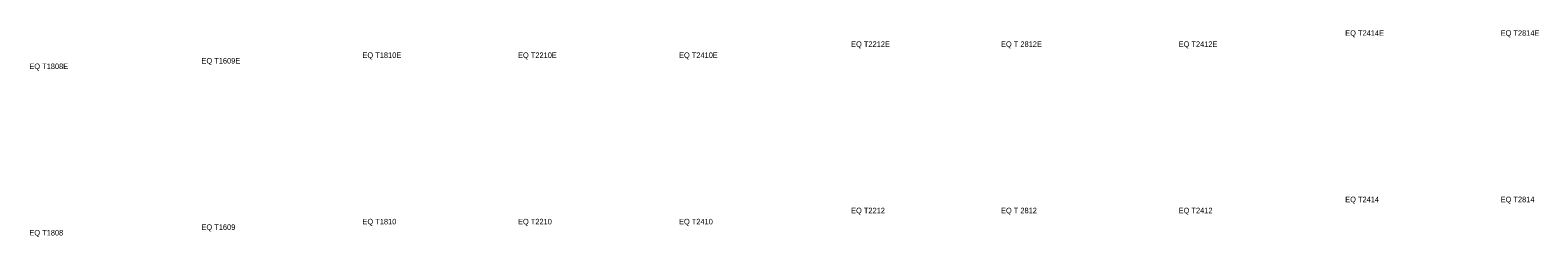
# Model space of a CAD drawing. Header units: millimetres. Extents: x -900 to 26258, y -2127 to 1600.
import ezdxf

# ---------------------------------------------------------------- set-up
doc = ezdxf.new("R2010")
doc.units = ezdxf.units.MM
doc.layers.add('01', color=7, linetype='Continuous', true_color=0x000000)
doc.styles.add('Arial Normale', font='txt')

msp = doc.modelspace()

# ---------------------------------------------------------------- texts
at = {"layer": '01', "char_height": 100, "attachment_point": 1, "style": 'Arial Normale'}
for s, insert, width in [('{\\fAkkurat Pro;EQ T2212}{\\fAkkurat Pro;E}', (13888, 1398, 1100), 1571.43), ('{\\fAkkurat Pro;EQ T 2812E}', (16588, 1398, 1100), 1636.26), ('{\\fAkkurat Pro;EQ T2412E}', (19788, 1398, 1100), 1571.43), ('{\\fAkkurat Pro;EQ T2414}{\\fAkkurat Pro;E}', (22788, 1598, 1100), 1571.43), ('{\\fAkkurat Pro;EQ T2814E}', (25588, 1598, 1100), 1571.43), ('{\\fAkkurat Pro;EQ T1609E}', (2186, 1098, 1100), 1571.43), ('{\\fAkkurat Pro;EQ T1810}{\\fAkkurat Pro;E}', (5086, 1198, 1100), 1571.43), ('{\\fAkkurat Pro;EQ T2210}{\\fAkkurat Pro;E}', (7888, 1198, 1100), 1571.43), ('{\\fAkkurat Pro;EQ T2410}{\\fAkkurat Pro;E}', (10788, 1198, 1100), 1571.43), ('{\\fAkkurat Pro;EQ T1808}{\\fAkkurat Pro;E}', (-914, 998, 1100), 1571.43), ('{\\fAkkurat Pro;EQ T2212}', (13888, -1602, 1100), 1391.21), ('{\\fAkkurat Pro;EQ T 2812}', (16588, -1602, 1100), 1456.04), ('{\\fAkkurat Pro;EQ T2412}', (19788, -1602, 1100), 1391.21), ('{\\fAkkurat Pro;EQ T2414}', (22788, -1402, 1100), 1402.2), ('{\\fAkkurat Pro;EQ T2814}', (25588, -1402, 1100), 1402.2), ('{\\fAkkurat Pro;EQ T1609}', (2186, -1902, 1100), 1395.6), ('{\\fAkkurat Pro;EQ T1810}', (5086, -1802, 1100), 1397.8), ('{\\fAkkurat Pro;EQ T2210}', (7888, -1802, 1100), 1397.8), ('{\\fAkkurat Pro;EQ T2410}', (10788, -1802, 1100), 1397.8), ('{\\fAkkurat Pro;EQ T1808}', (-914, -2002, 1100), 1395.6)]:
    msp.add_mtext(s, dxfattribs=dict(at, insert=insert, width=width))

doc.saveas('drawing.dxf')
